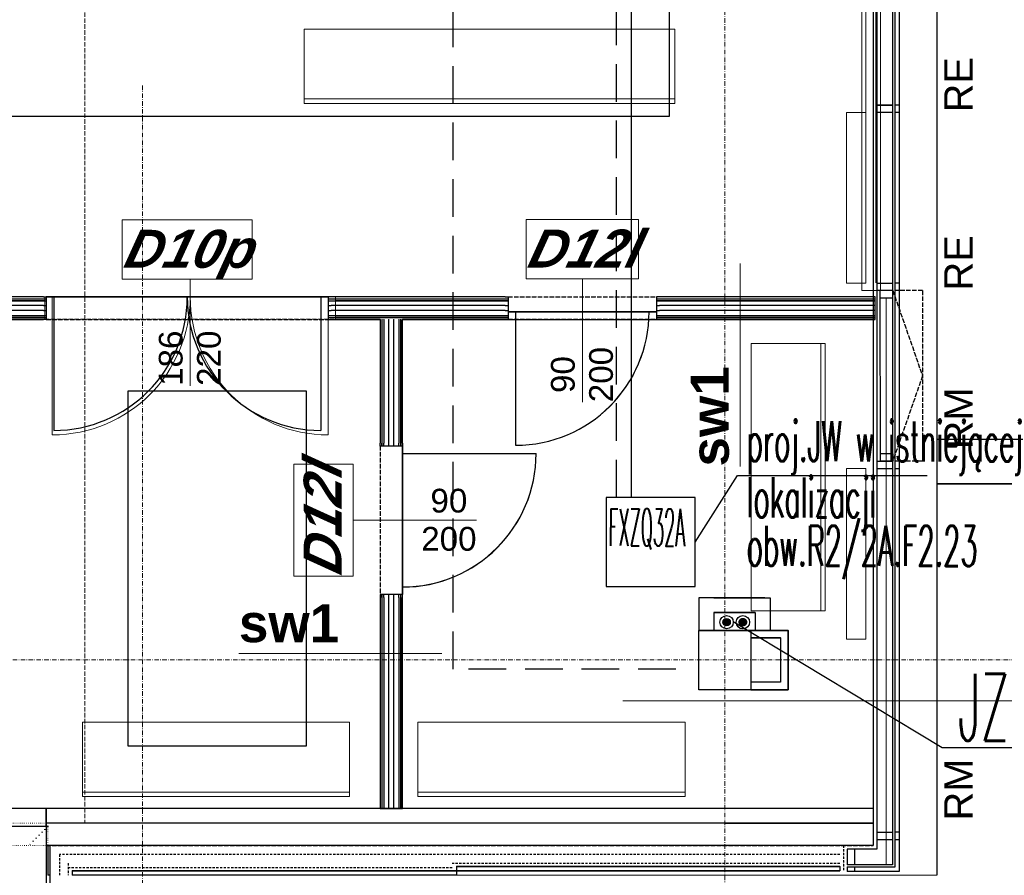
# Model space of a CAD drawing. Header units: millimetres. Extents: x -8642 to 28269, y -6609 to 3701.
# Tile 88 of 256: x 965 to 1628, y -3620 to -3043. Entities that reach past the tile are written whole.
import ezdxf
from ezdxf.enums import TextEntityAlignment as Align

# ---------------------------------------------------------------- set-up
doc = ezdxf.new("R2010")
doc.units = ezdxf.units.MM
doc.header["$LTSCALE"] = 1000
doc.header["$MEASUREMENT"] = 0
for name, pattern in [('DASHED', [19.05, 12.7, -6.35]), ('rzut 1 pietra$0$ArchiTECH.PC 1. Line Type', [0.004, 0.003, -0.001]), ('rzut 1 pietra$0$ArchiTECH.PC 2. Line Type', [0.0025, 0.0015, -0.001]), ('rzut 1 pietra$0$ArchiTECH.PC 3. Line Type', [0.0013, 0.0003, -0.001]), ('rzut 1 pietra$0$ArchiTECH.PC 4. Line Type', [0.0028, 0.0003, -0.0025]), ('rzut 1 pietra$0$ArchiTECH.PC 5. Line Type', [0.0053, 0.003, -0.001, 0.0003, -0.001]), ('rzut 1 pietra$0$ArchiTECH.PC Solid Line Type', [0]), ('SUFIT_1 PIETRO$0$ArchiTECH.PC 1. Line Type', [0.004, 0.003, -0.001]), ('SUFIT_1 PIETRO$0$ArchiTECH.PC 2. Line Type', [0.0025, 0.0015, -0.001]), ('SUFIT_1 PIETRO$0$ArchiTECH.PC Solid Line Type', [0])]:
    doc.linetypes.add(name, pattern=pattern)
doc.layers.get('0').update_dxf_attribs({"lineweight": 25})
for name, color, linetype, lineweight in [('_Etap_4_klimatyzator_w starej_lokalizacji', 4, 'Continuous', 30), ('_Etap_4_opis', 7, 'Continuous', 30), ('_Numer_jednostki', 11, 'Continuous', 30), ('IS_ARCH', 254, 'Continuous', 18), ('IS_FREON_GAZ', 254, 'DASHED', 30), ('IS_HC_FREON_CIECZ', 254, 'Continuous', 30)]:
    doc.layers.add(name, color=color, linetype=linetype, lineweight=lineweight)
for name, color, linetype in [('IS_HC_IZOLACJA', 254, 'Continuous'), ('IS_UWAGI', 254, 'Continuous'), ('IS_WK_KAN_SKROPLINY', 254, 'DASHED'), ('SUFIT_1 PIETRO$0$ELEM KONSTRUKCJI - inwent', 254, 'Continuous'), ('SUFIT_1 PIETRO$0$INWENTARYZACJA', 254, 'Continuous'), ('SUFIT_1 PIETRO$0$Kalka 1', 254, 'Continuous'), ('SUFIT_1 PIETRO$0$sciany projektowane', 254, 'Continuous'), ('SUFIT_1 PIETRO$0$TYP SUFITÓW_NOWYCH', 254, 'Continuous')]:
    doc.layers.add(name, color=color, linetype=linetype)
doc.styles.add('romans1', font='simplex.shx', dxfattribs={"width": 0.8})
doc.styles.add('rzut 1 pietra$0$ArchiTECHStyle1', font='arial.ttf', dxfattribs={"height": 0.16})
doc.styles.add('rzut 1 pietra$0$ArchiTECHStyle3', font='arialbd.ttf', dxfattribs={"height": 0.192})
doc.styles.add('rzut 1 pietra$0$ArchiTECHStyle4', font='arialbi.ttf', dxfattribs={"oblique": 15, "height": 0.256})

# ---------------------------------------------------------------- blocks, each defined once
blk = doc.blocks.new('jw_FXZQ32A')
blk.add_lwpolyline([(0, 0), (60, 0), (60, 60), (0, 60)], close=True)
at = {"color": 7, "style": 'romans1', "width": 0.35}
blk.add_text('FXZQ32A', height=25, rotation=359.91893, dxfattribs=at).set_placement((1.49, 27.37))

msp = doc.modelspace()

# ---------------------------------------------------------------- hatches: boundary and pattern name
at = {"layer": 'IS_FREON_GAZ', "ltscale": 5}
msp.add_hatch(color=256, dxfattribs=at).paths.add_polyline_path([(1454.65, -3449.41, 1), (1449.65, -3449.41, 1)])
at = {"layer": 'IS_HC_FREON_CIECZ', "ltscale": 0.02}
msp.add_hatch(color=256, dxfattribs=at).paths.add_polyline_path([(1443.7, -3449.39, 1), (1438.7, -3449.39, 1)])

# ---------------------------------------------------------------- linework, layer by layer
at = {"layer": '_Etap_4_opis'}
for p, q in [((1420.03, -3395.4), (1448.47, -3350.58)), ((1448.47, -3350.58), (1576.35, -3350.58))]:
    msp.add_line(p, q, dxfattribs=at)
at = {"layer": '_Numer_jednostki'}
msp.add_lwpolyline([(1694.05, -3533.97), (1586.5, -3533.97), (1445.61, -3449.14)], dxfattribs=at)
at = {"layer": 'IS_ARCH', "linetype": 'rzut 1 pietra$0$ArchiTECH.PC 5. Line Type'}
for p, q in [((1440, 773.48), (1440, -3818.88)), ((1047.47, -3087.83), (1047.16, -6167.36)), ((6151.81, -3474.83), (-3581.18, -3474.83))]:
    msp.add_line(p, q, dxfattribs=at)
at = {"layer": 'IS_ARCH', "linetype": 'rzut 1 pietra$0$ArchiTECH.PC Solid Line Type'}
for p, q in [((1540, -1262), (1540, -3574.83)), ((1542.5, -1704.5), (1542.5, -3602.33)), ((1553.03, -1709.5), (1553.03, -3612.87)), ((1554.51, -1709.5), (1554.51, -3614.34)), ((1557.5, -1709.5), (1557.5, -3617.34)), ((1582.82, -1709.54), (1582.82, -3619.87)), ((1532.3, -3225.92), (1532.3, -2985.92)), ((1544.8, -2985.92), (1544.8, -3225.92)), ((1540, -2989.66), (1540, -3584.83)), ((1535.09, -2993.14), (1535.09, -3220.74)), ((1541.78, -2993.14), (1541.78, -3220.74)), ((1156.39, -3099.81), (1156.39, -3049.81)), ((1156.39, -3049.81), (1406.39, -3049.81)), ((1406.39, -3049.81), (1406.39, -3099.81)), ((1406.39, -3096.81), (1156.39, -3096.81)), ((1406.39, -3099.81), (1156.39, -3099.81)), ((1542.5, -3100.91), (1542.5, -3105.91)), ((1542.5, -3100.91), (1553.03, -3100.91)), ((1553.03, -3100.91), (1553.03, -3105.91)), ((1557.5, -3100.91), (1554.51, -3100.91)), ((1554.51, -3100.91), (1554.51, -3105.91)), ((1557.5, -3100.91), (1557.5, -3105.91)), ((1535.04, -3105.91), (1522.04, -3105.91)), ((1522.04, -3105.91), (1522.04, -3220.91)), ((1535.04, -3105.91), (1522.04, -3105.91)), ((1522.04, -3105.91), (1522.04, -3220.91)), ((1535.04, -3105.91), (1522.04, -3105.91)), ((1522.04, -3105.91), (1522.04, -3220.91)), ((1535.04, -3105.91), (1522.04, -3105.91)), ((1522.04, -3105.91), (1522.04, -3220.91)), ((1535.04, -3220.91), (1535.04, -3105.91)), ((1535.04, -3220.91), (1535.04, -3105.91)), ((1535.04, -3220.91), (1535.04, -3105.91)), ((1535.04, -3220.91), (1535.04, -3105.91)), ((1553.03, -3105.91), (1542.5, -3105.91)), ((1557.5, -3105.91), (1554.51, -3105.91)), ((1033.89, -3218.31), (1033.89, -3178.31)), ((1033.89, -3178.31), (1121.47, -3178.31)), ((1121.47, -3178.31), (1121.47, -3218.31)), ((1306.15, -3218.15), (1306.15, -3178.15)), ((1306.15, -3178.15), (1381.79, -3178.15)), ((1381.79, -3178.15), (1381.79, -3218.15)), ((1450.35, -3207.8), (1450.35, -3344.55)), ((1121.47, -3218.31), (1033.89, -3218.31)), ((1079.68, -3218.21), (1079.68, -3290.21)), ((1381.79, -3218.15), (1306.15, -3218.15)), ((1343.97, -3218.05), (1343.97, -3301.21)), ((1522.04, -3220.91), (1535.04, -3220.91)), ((1522.04, -3220.91), (1535.04, -3220.91)), ((1522.04, -3220.91), (1535.04, -3220.91)), ((1522.04, -3220.91), (1535.04, -3220.91)), ((1542.5, -3220.91), (1542.5, -3225.91)), ((1542.5, -3220.91), (1553.03, -3220.91)), ((1553.03, -3220.91), (1553.03, -3225.91)), ((1557.5, -3220.91), (1554.51, -3220.91)), ((1554.51, -3220.91), (1554.51, -3225.91)), ((1557.5, -3220.91), (1557.5, -3225.91)), ((660.28, -3231.46), (979.68, -3231.46)), ((979.68, -3230.21), (737.45, -3230.21)), ((979.68, -3230.21), (981.68, -3230.21)), ((979.68, -3231.46), (981.68, -3231.46)), ((981.68, -3230.21), (981.68, -3231.46)), ((981.68, -3230.21), (1177.68, -3230.21)), ((1177.68, -3230.21), (981.68, -3230.21)), ((981.68, -3230.21), (1177.68, -3230.21)), ((981.68, -3231.46), (981.68, -3232.71)), ((986.68, -3230.21), (986.68, -3323.21)), ((1172.68, -3230.21), (1172.68, -3323.21)), ((1179.68, -3230.21), (1177.68, -3230.21)), ((1177.68, -3230.21), (1177.68, -3231.46)), ((1177.68, -3231.46), (1179.68, -3231.46)), ((1177.68, -3231.46), (1177.68, -3232.71)), ((1257.27, -3230.21), (1179.68, -3230.21)), ((1179.68, -3231.46), (1257.27, -3231.46)), ((1291.97, -3230.21), (1257.27, -3230.21)), ((1257.27, -3231.46), (1291.97, -3231.46)), ((1291.97, -3230.21), (1293.97, -3230.21)), ((1291.97, -3231.46), (1293.97, -3231.46)), ((1293.97, -3230.21), (1293.97, -3231.46)), ((1293.97, -3231.46), (1293.97, -3232.71)), ((1395.97, -3230.21), (1393.97, -3230.21)), ((1393.97, -3230.21), (1393.97, -3231.46)), ((1393.97, -3231.46), (1395.97, -3231.46)), ((1393.97, -3231.46), (1393.97, -3232.71)), ((1541.42, -3230.21), (1395.97, -3230.21)), ((1395.97, -3231.46), (1541.42, -3231.46)), ((1544.8, -3225.92), (1532.3, -3225.92)), ((1541.42, -3245.21), (1541.42, -3230.21)), ((1553.03, -3225.91), (1542.5, -3225.91)), ((1553.03, -3225.91), (1544.5, -3225.93)), ((1544.5, -3225.93), (1544.6, -3340.93)), ((1544.5, -3225.93), (1544.5, -3230.93)), ((1553.04, -3230.91), (1544.5, -3230.93)), ((1548.77, -3230.92), (1548.77, -3612.87)), ((1553.03, -3225.91), (1553.04, -3230.91)), ((1557.5, -3225.91), (1554.51, -3225.91)), ((660.28, -3232.71), (979.68, -3232.71)), ((979.68, -3236.05), (660.28, -3236.05)), ((979.68, -3232.71), (981.68, -3232.71)), ((979.68, -3236.05), (981.68, -3236.05)), ((981.68, -3232.71), (981.68, -3235.21)), ((981.68, -3235.21), (981.68, -3242.71)), ((1177.68, -3232.71), (1179.68, -3232.71)), ((1177.68, -3232.71), (1177.68, -3235.21)), ((1177.68, -3235.21), (1177.68, -3242.71)), ((1177.68, -3236.05), (1179.68, -3236.05)), ((1179.68, -3232.71), (1257.27, -3232.71)), ((1257.27, -3236.05), (1179.68, -3236.05)), ((1257.27, -3232.71), (1291.97, -3232.71)), ((1291.97, -3236.05), (1257.27, -3236.05)), ((1291.97, -3232.71), (1293.97, -3232.71)), ((1291.97, -3236.05), (1293.97, -3236.05)), ((1293.97, -3232.71), (1293.97, -3240.21)), ((1393.97, -3232.71), (1395.97, -3232.71)), ((1393.97, -3232.71), (1393.97, -3240.21)), ((1393.97, -3236.05), (1395.97, -3236.05)), ((1395.97, -3232.71), (1541.42, -3232.71)), ((1541.42, -3236.05), (1395.97, -3236.05)), ((979.68, -3239.38), (660.28, -3239.38)), ((660.28, -3242.71), (979.68, -3242.71)), ((660.28, -3243.96), (979.68, -3243.96)), ((979.68, -3239.38), (981.68, -3239.38)), ((979.68, -3242.71), (981.68, -3242.71)), ((979.68, -3243.96), (981.68, -3243.96)), ((981.68, -3242.71), (981.68, -3243.96)), ((981.68, -3243.96), (981.68, -3245.21)), ((1177.68, -3239.38), (1179.68, -3239.38)), ((1177.68, -3242.71), (1179.68, -3242.71)), ((1177.68, -3242.71), (1177.68, -3243.96)), ((1177.68, -3243.96), (1179.68, -3243.96)), ((1177.68, -3243.96), (1177.68, -3245.21)), ((1257.27, -3239.38), (1179.68, -3239.38)), ((1179.68, -3242.71), (1257.27, -3242.71)), ((1179.68, -3243.96), (1257.27, -3243.96)), ((1291.97, -3239.38), (1257.27, -3239.38)), ((1257.27, -3242.71), (1291.97, -3242.71)), ((1257.27, -3243.96), (1291.97, -3243.96)), ((1291.97, -3239.38), (1293.97, -3239.38)), ((1291.97, -3242.71), (1293.97, -3242.71)), ((1291.97, -3243.96), (1293.97, -3243.96)), ((1293.97, -3240.21), (1293.97, -3242.71)), ((1293.97, -3240.21), (1393.97, -3240.21)), ((1393.97, -3240.21), (1293.97, -3240.21)), ((1293.97, -3240.21), (1393.97, -3240.21)), ((1293.97, -3242.71), (1293.97, -3243.96)), ((1293.97, -3243.96), (1293.97, -3245.21)), ((1298.97, -3240.21), (1298.97, -3330.21)), ((1393.97, -3239.38), (1395.97, -3239.38)), ((1393.97, -3240.21), (1393.97, -3242.71)), ((1393.97, -3242.71), (1395.97, -3242.71)), ((1393.97, -3242.71), (1393.97, -3243.96)), ((1393.97, -3243.96), (1395.97, -3243.96)), ((1393.97, -3243.96), (1393.97, -3245.21)), ((1541.42, -3239.38), (1395.97, -3239.38)), ((1395.97, -3242.71), (1541.42, -3242.71)), ((1395.97, -3243.96), (1541.42, -3243.96)), ((660.28, -3245.21), (979.68, -3245.21)), ((981.68, -3245.21), (979.68, -3245.21)), ((1177.68, -3245.21), (1179.68, -3245.21)), ((1179.68, -3245.21), (1207.71, -3245.21)), ((1207.71, -3245.21), (1207.71, -3328.67)), ((1208.96, -3245.21), (1208.96, -3328.67)), ((1210.21, -3245.21), (1210.21, -3328.67)), ((1213.54, -3328.67), (1213.54, -3245.21)), ((1216.87, -3328.67), (1216.87, -3245.21)), ((1220.21, -3245.21), (1220.21, -3328.67)), ((1221.46, -3245.21), (1221.46, -3328.67)), ((1222.71, -3328.67), (1222.71, -3245.21)), ((1222.71, -3245.21), (1257.27, -3245.21)), ((1257.27, -3245.21), (1291.97, -3245.21)), ((1293.97, -3245.21), (1291.97, -3245.21)), ((1291.97, -3245.21), (1293.97, -3245.21)), ((1393.97, -3245.21), (1395.97, -3245.21)), ((1393.97, -3245.21), (1395.97, -3245.21)), ((1395.97, -3245.21), (1541.42, -3245.21)), ((1507.71, -3261.7), (1457.71, -3261.7)), ((1457.71, -3261.7), (1457.71, -3441.7)), ((1504.71, -3441.7), (1504.71, -3261.7)), ((1507.71, -3441.7), (1507.71, -3261.7)), ((1207.71, -3330.67), (1207.71, -3328.67)), ((1208.96, -3330.67), (1207.71, -3330.67)), ((1208.96, -3330.67), (1208.96, -3328.67)), ((1210.21, -3330.67), (1208.96, -3330.67)), ((1210.21, -3330.67), (1210.21, -3328.67)), ((1217.71, -3330.67), (1210.21, -3330.67)), ((1213.54, -3330.67), (1213.54, -3328.67)), ((1216.87, -3330.67), (1216.87, -3328.67)), ((1220.21, -3330.67), (1217.71, -3330.67)), ((1220.21, -3330.67), (1220.21, -3328.67)), ((1221.46, -3330.67), (1220.21, -3330.67)), ((1221.46, -3330.67), (1221.46, -3328.67)), ((1222.71, -3330.67), (1221.46, -3330.67)), ((1222.71, -3328.67), (1222.71, -3330.67)), ((1222.71, -3330.67), (1222.71, -3430.67)), ((1222.71, -3430.67), (1222.71, -3330.67)), ((1222.71, -3330.67), (1222.71, -3430.67)), ((1582.82, -3326.02), (3249.06, -3326.18)), ((1222.71, -3335.67), (1312.71, -3335.67)), ((1553.13, -3335.9), (1544.6, -3335.92)), ((1544.6, -3335.92), (1544.6, -3340.92)), ((1553.13, -3335.9), (1553.13, -3340.9)), ((1149.4, -3418.5), (1149.4, -3342.85)), ((1149.4, -3342.85), (1189.4, -3342.85)), ((1189.4, -3342.85), (1189.4, -3418.5)), ((1542.5, -3340.91), (1542.5, -3345.91)), ((1542.5, -3340.91), (1553.03, -3340.91)), ((1553.13, -3340.9), (1544.6, -3340.92)), ((1553.03, -3340.91), (1553.03, -3345.91)), ((1557.5, -3340.91), (1554.51, -3340.91)), ((1554.51, -3340.91), (1554.51, -3345.91)), ((1557.5, -3340.91), (1557.5, -3345.91)), ((1535.04, -3345.91), (1522.04, -3345.91)), ((1522.04, -3345.91), (1522.04, -3460.91)), ((1535.04, -3345.91), (1522.04, -3345.91)), ((1522.04, -3345.91), (1522.04, -3460.91)), ((1535.04, -3460.91), (1535.04, -3345.91)), ((1535.04, -3460.91), (1535.04, -3345.91)), ((1553.03, -3345.91), (1542.5, -3345.91)), ((1557.5, -3345.91), (1554.51, -3345.91)), ((1582.82, -3356.02), (3259.14, -3356.18)), ((1189.3, -3380.67), (1272.71, -3380.67)), ((1189.4, -3418.5), (1149.4, -3418.5)), ((1208.96, -3430.67), (1207.71, -3430.67)), ((1207.71, -3430.67), (1207.71, -3432.67)), ((1210.21, -3430.67), (1208.96, -3430.67)), ((1208.96, -3432.67), (1208.96, -3430.67)), ((1217.71, -3430.67), (1210.21, -3430.67)), ((1210.21, -3432.67), (1210.21, -3430.67)), ((1213.54, -3432.67), (1213.54, -3430.67)), ((1216.87, -3432.67), (1216.87, -3430.67)), ((1220.21, -3430.67), (1217.71, -3430.67)), ((1221.46, -3430.67), (1220.21, -3430.67)), ((1220.21, -3432.67), (1220.21, -3430.67)), ((1222.71, -3430.67), (1221.46, -3430.67)), ((1221.46, -3432.67), (1221.46, -3430.67)), ((1222.71, -3432.67), (1222.71, -3430.67)), ((1207.71, -3432.67), (1207.71, -3574.83)), ((1208.96, -3432.67), (1208.96, -3574.83)), ((1210.21, -3432.67), (1210.21, -3574.83)), ((1213.54, -3574.83), (1213.54, -3432.67)), ((1216.87, -3574.83), (1216.87, -3432.67)), ((1220.21, -3432.67), (1220.21, -3574.83)), ((1221.46, -3432.67), (1221.46, -3574.83)), ((1222.71, -3574.83), (1222.71, -3432.67)), ((1457.71, -3441.7), (1507.71, -3441.7)), ((1422.48, -3454.85), (1457.53, -3454.85)), ((1422.48, -3494.82), (1422.48, -3454.85)), ((1457.53, -3454.85), (1457.53, -3494.82)), ((1457.58, -3454.83), (1457.58, -3459.83)), ((1482.58, -3454.83), (1457.58, -3454.83)), ((1482.58, -3494.83), (1482.58, -3454.83)), ((1457.58, -3459.83), (1477.58, -3459.83)), ((1477.58, -3459.83), (1477.58, -3489.83)), ((1522.04, -3460.91), (1535.04, -3460.91)), ((1522.04, -3460.91), (1535.04, -3460.91)), ((1249.22, -3470.58), (1112.47, -3470.58)), ((1477.58, -3489.83), (1457.58, -3489.83)), ((1457.58, -3489.83), (1457.58, -3494.83)), ((1457.53, -3494.82), (1422.48, -3494.82)), ((1457.58, -3494.83), (1482.58, -3494.83)), ((1647.02, -3502.39), (1371.2, -3502.39)), ((1187.02, -3516.85), (1007.02, -3516.85)), ((1007.02, -3516.85), (1007.02, -3566.85)), ((1187.02, -3566.85), (1187.02, -3516.85)), ((1413.17, -3516.85), (1233.17, -3516.85)), ((1233.17, -3516.85), (1233.17, -3566.85)), ((1413.17, -3566.85), (1413.17, -3516.85)), ((1007.02, -3563.85), (1187.02, -3563.85)), ((1007.02, -3566.85), (1187.02, -3566.85)), ((1233.17, -3563.85), (1413.17, -3563.85)), ((1233.17, -3566.85), (1413.17, -3566.85)), ((982.5, -3574.83), (952.5, -3574.83)), ((982.5, -3586.83), (982.5, -3574.83)), ((982.5, -3574.83), (982.5, -4013.84)), ((1540, -3574.83), (982.5, -3574.83)), ((1207.71, -3574.83), (1222.71, -3574.83)), ((952.5, -3586.83), (982.5, -3586.83)), ((1540, -3584.83), (982.5, -3584.83)), ((1440, -3584.65), (995, -3584.83)), ((1440, -3584.65), (1540, -3584.83)), ((1540, -3584.83), (1540, -3599.83)), ((1542.5, -3590.91), (1542.5, -3595.9)), ((1542.5, -3590.91), (1553.03, -3590.91)), ((1553.03, -3595.9), (1542.5, -3595.9)), ((1553.03, -3590.91), (1553.03, -3595.9)), ((1557.5, -3590.91), (1554.51, -3590.91)), ((1554.51, -3590.91), (1554.51, -3595.9)), ((1557.5, -3595.9), (1554.51, -3595.9)), ((1557.5, -3590.91), (1557.5, -3595.9)), ((1540, -3599.83), (982.5, -3599.83)), ((983.75, -3599.84), (983.75, -3619.83)), ((985, -3599.84), (983.75, -3599.84)), ((985, -3599.83), (985, -3992.45)), ((985, -3599.84), (985, -3619.83)), ((1527.5, -3602.33), (1522.5, -3602.33)), ((1522.5, -3602.33), (1522.5, -3612.87)), ((1542.5, -3602.33), (1527.5, -3602.33)), ((1527.5, -3602.33), (1527.5, -3612.87)), ((1259.25, -3613.83), (1517.5, -3613.83)), ((1259.25, -3613.83), (1259.25, -3619.83)), ((1517.5, -3613.83), (1517.5, -3616.83)), ((1527.5, -3612.87), (1522.5, -3612.87)), ((1522.5, -3614.34), (1522.5, -3617.34)), ((1527.5, -3614.34), (1522.5, -3614.34)), ((1553.03, -3612.87), (1527.5, -3612.87)), ((1554.51, -3614.34), (1527.5, -3614.34)), ((1527.5, -3614.34), (1527.5, -3617.34)), ((985, -3619.83), (983.75, -3619.83)), ((1000, -3616.83), (1000, -3619.83)), ((1000, -3616.83), (1259.25, -3616.83)), ((1259.25, -3619.83), (1000, -3619.83)), ((1258.57, -3619.87), (1582.82, -3619.87)), ((1259.25, -3616.83), (1517.5, -3616.83)), ((1527.5, -3617.34), (1522.5, -3617.34)), ((1557.5, -3617.34), (1527.5, -3617.34))]:
    msp.add_line(p, q, dxfattribs=at)
at = {"layer": 'IS_ARCH', "linetype": 'rzut 1 pietra$0$ArchiTECH.PC 1. Line Type'}
for p, q in [((1540, -1262), (1540, -3599.84)), ((1008.63, -1742.56), (1008.63, -3584.83)), ((981.68, -3230.21), (1177.68, -3230.21)), ((1293.97, -3230.21), (1393.97, -3230.21)), ((1553.24, -3225.9), (1573.24, -3283.4)), ((1573.24, -3225.9), (1553.24, -3225.9)), ((1573.24, -3225.9), (1573.24, -3340.9)), ((981.68, -3245.21), (1177.68, -3245.21)), ((1293.97, -3245.21), (1393.97, -3245.21)), ((1573.24, -3283.4), (1553.13, -3340.9)), ((1207.71, -3330.67), (1207.71, -3430.67)), ((1222.71, -3330.67), (1222.71, -3430.67)), ((1573.24, -3340.9), (1553.13, -3340.9)), ((982.51, -3599.84), (1540, -3599.84)), ((982.51, -3599.84), (982.51, -4004.38))]:
    msp.add_line(p, q, dxfattribs=at)
at = {"layer": 'IS_ARCH', "linetype": 'rzut 1 pietra$0$ArchiTECH.PC 3. Line Type'}
for p, q in [((731.39, -3584.83), (983.75, -3584.83)), ((983.75, -3584.83), (983.75, -3599.84)), ((983.75, -3599.84), (731.39, -3599.84))]:
    msp.add_line(p, q, dxfattribs=at)
at = {"layer": 'IS_ARCH', "linetype": 'rzut 1 pietra$0$ArchiTECH.PC 4. Line Type'}
msp.add_line((983.75, -3587.03), (970.94, -3599.84), dxfattribs=at)
at = {"layer": 'IS_ARCH', "linetype": 'rzut 1 pietra$0$ArchiTECH.PC 2. Line Type'}
for p, q in [((1520, -3599.84), (1520, -3616.83)), ((1517.5, -3605.83), (991.54, -3605.83)), ((991.54, -3605.83), (991.54, -3619.83)), ((997.5, -3611.83), (997.5, -3619.83)), ((1256.25, -3614.83), (997.5, -3614.83)), ((1517.5, -3611.83), (1256.25, -3611.83))]:
    msp.add_line(p, q, dxfattribs=at)
at = {"layer": 'IS_ARCH', "linetype": 'rzut 1 pietra$0$ArchiTECH.PC Solid Line Type'}
for centre, radius, start, end in [((986.68, -3230.21), 93, 270, 0), ((1172.68, -3230.21), 93, 180, 270), ((1298.97, -3240.21), 90, 270, 0), ((1222.71, -3335.67), 90, 270, 0)]:
    msp.add_arc(centre, radius, start, end, dxfattribs=at)
at = {"layer": 'IS_FREON_GAZ', "ltscale": 0.002}
msp.add_lwpolyline([(1366.98, -3365.4), (1366.98, -1651), (1300, -1651)], dxfattribs=at)
at = {"layer": 'IS_FREON_GAZ', "ltscale": 5}
msp.add_circle((1452.15, -3449.41), 2.5, dxfattribs=at)
at = {"layer": 'IS_HC_FREON_CIECZ', "ltscale": 0.002}
msp.add_lwpolyline([(1376.98, -3365.4), (1376.98, -1641), (1300, -1641)], dxfattribs=at)
at = {"layer": 'IS_HC_FREON_CIECZ', "ltscale": 0.02}
msp.add_circle((1441.2, -3449.39), 2.5, dxfattribs=at)
at = {"layer": 'IS_HC_IZOLACJA'}
for centre in [(1441.2, -3449.39), (1452.15, -3449.41)]:
    msp.add_circle(centre, 4.5, dxfattribs=at)
at = {"layer": 'IS_UWAGI'}
for points in [[(1466.92, -3433), (1422.51, -3432.93), (1422.48, -3454.93)], [(1432.51, -3432.95), (1470.51, -3433), (1470.48, -3455)], [(1460.5, -3442.99), (1432.5, -3442.95), (1432.48, -3454.95)], [(1432.5, -3442.95), (1460.5, -3442.99), (1460.48, -3454.99)]]:
    msp.add_lwpolyline(points, dxfattribs=at)
at = {"layer": 'IS_WK_KAN_SKROPLINY', "lineweight": 30, "ltscale": 0.002}
msp.add_lwpolyline([(1406.98, -3481.09), (1256.98, -3481.09), (1256.98, -2569.43)], dxfattribs=at)
at = {"layer": 'SUFIT_1 PIETRO$0$ELEM KONSTRUKCJI - inwent', "linetype": 'SUFIT_1 PIETRO$0$ArchiTECH.PC Solid Line Type'}
for p, q in [((1422.48, -3454.93), (1457.53, -3454.93)), ((1422.48, -3494.9), (1422.48, -3454.93)), ((1457.53, -3454.93), (1457.53, -3494.9)), ((1457.53, -3494.9), (1422.48, -3494.9))]:
    msp.add_line(p, q, dxfattribs=at)
at = {"layer": 'SUFIT_1 PIETRO$0$INWENTARYZACJA', "linetype": 'SUFIT_1 PIETRO$0$ArchiTECH.PC Solid Line Type'}
for p, q in [((1457.58, -3454.92), (1457.58, -3459.92)), ((1482.58, -3454.92), (1457.58, -3454.92)), ((1482.58, -3494.92), (1482.58, -3454.92)), ((1457.58, -3459.92), (1477.58, -3459.92)), ((1477.58, -3459.92), (1477.58, -3489.92)), ((1477.58, -3489.92), (1457.58, -3489.92)), ((1457.58, -3489.92), (1457.58, -3494.92)), ((1457.58, -3494.92), (1482.58, -3494.92))]:
    msp.add_line(p, q, dxfattribs=at)
at = {"layer": 'SUFIT_1 PIETRO$0$Kalka 1', "linetype": 'SUFIT_1 PIETRO$0$ArchiTECH.PC 1. Line Type'}
for p, q in [((1540, -1262.08), (1540, -3599.93)), ((1573.24, -3225.98), (1553.24, -3225.98)), ((1553.24, -3225.98), (1573.24, -3283.48)), ((1573.24, -3225.98), (1573.24, -3340.98)), ((1573.24, -3283.48), (1553.13, -3340.98)), ((1573.24, -3340.98), (1553.13, -3340.98)), ((982.51, -3599.92), (982.51, -4004.46)), ((982.51, -3599.92), (1540, -3599.93))]:
    msp.add_line(p, q, dxfattribs=at)
at = {"layer": 'SUFIT_1 PIETRO$0$Kalka 1', "linetype": 'SUFIT_1 PIETRO$0$ArchiTECH.PC Solid Line Type'}
for p, q in [((1540, -1262.08), (1540, -3574.92)), ((1542.5, -1704.58), (1542.5, -3602.42)), ((1553.03, -1709.58), (1553.03, -3612.95)), ((1554.51, -1709.58), (1554.51, -3614.43)), ((1557.5, -1709.58), (1557.5, -3617.42)), ((1582.82, -1709.62), (1582.82, -3619.96)), ((1540, -2989.74), (1540, -3584.92)), ((1542.5, -3100.99), (1553.03, -3100.99)), ((1542.5, -3100.99), (1542.5, -3105.99)), ((1553.03, -3100.99), (1553.03, -3105.99)), ((1554.51, -3100.99), (1554.51, -3105.99)), ((1557.5, -3100.99), (1554.51, -3100.99)), ((1557.5, -3100.99), (1557.5, -3105.99)), ((1553.03, -3105.99), (1542.5, -3105.99)), ((1557.5, -3105.99), (1554.51, -3105.99)), ((1542.5, -3220.99), (1553.03, -3220.99)), ((1542.5, -3220.99), (1542.5, -3225.99)), ((1553.03, -3220.99), (1553.03, -3225.99)), ((1554.51, -3220.99), (1554.51, -3225.99)), ((1557.5, -3220.99), (1554.51, -3220.99)), ((1557.5, -3220.99), (1557.5, -3225.99)), ((1553.03, -3225.99), (1542.5, -3225.99)), ((1553.03, -3225.99), (1544.5, -3226.01)), ((1544.5, -3226.01), (1544.5, -3231.01)), ((1544.5, -3226.01), (1544.6, -3341.01)), ((1553.04, -3230.99), (1544.5, -3231.01)), ((1553.03, -3225.99), (1553.04, -3230.99)), ((1557.5, -3225.99), (1554.51, -3225.99)), ((1582.82, -3326.11), (3249.06, -3326.27)), ((1553.13, -3335.98), (1544.6, -3336)), ((1544.6, -3336), (1544.6, -3341)), ((1553.13, -3335.98), (1553.13, -3340.98)), ((1542.5, -3340.99), (1553.03, -3340.99)), ((1542.5, -3340.99), (1542.5, -3345.99)), ((1553.13, -3340.98), (1544.6, -3341)), ((1553.03, -3340.99), (1553.03, -3345.99)), ((1554.51, -3340.99), (1554.51, -3345.99)), ((1557.5, -3340.99), (1554.51, -3340.99)), ((1557.5, -3340.99), (1557.5, -3345.99)), ((1553.03, -3345.99), (1542.5, -3345.99)), ((1557.5, -3345.99), (1554.51, -3345.99)), ((1582.82, -3356.11), (3259.14, -3356.27)), ((1540, -3574.92), (982.5, -3574.92)), ((982.5, -3574.92), (982.5, -4013.92)), ((1540, -3584.92), (982.5, -3584.92)), ((1440, -3584.73), (995, -3584.92)), ((1440, -3584.73), (1540, -3584.92)), ((1540, -3584.92), (1540, -3599.92)), ((1542.5, -3590.99), (1553.03, -3590.99)), ((1542.5, -3590.99), (1542.5, -3595.99)), ((1553.03, -3595.99), (1542.5, -3595.99)), ((1553.03, -3590.99), (1553.03, -3595.99)), ((1554.51, -3590.99), (1554.51, -3595.99)), ((1557.5, -3590.99), (1554.51, -3590.99)), ((1557.5, -3595.99), (1554.51, -3595.99)), ((1557.5, -3590.99), (1557.5, -3595.99)), ((1540, -3599.92), (982.5, -3599.92)), ((985, -3599.92), (983.75, -3599.92)), ((983.75, -3599.92), (983.75, -3619.92)), ((985, -3599.92), (985, -3992.53)), ((985, -3599.92), (985, -3619.92)), ((1522.5, -3602.42), (1522.5, -3612.95)), ((1527.5, -3602.42), (1522.5, -3602.42)), ((1527.5, -3602.42), (1527.5, -3612.95)), ((1542.5, -3602.42), (1527.5, -3602.42)), ((1259.25, -3613.92), (1259.25, -3619.92)), ((1259.25, -3613.92), (1517.5, -3613.92)), ((1517.5, -3613.92), (1517.5, -3616.92)), ((1527.5, -3612.95), (1522.5, -3612.95)), ((1527.5, -3614.43), (1522.5, -3614.43)), ((1522.5, -3614.43), (1522.5, -3617.42)), ((1553.03, -3612.95), (1527.5, -3612.95)), ((1527.5, -3614.43), (1527.5, -3617.42)), ((1554.51, -3614.43), (1527.5, -3614.43)), ((985, -3619.92), (983.75, -3619.92)), ((1000, -3616.92), (1259.25, -3616.92)), ((1000, -3616.92), (1000, -3619.92)), ((1259.25, -3619.92), (1000, -3619.92)), ((1259.25, -3616.92), (1517.5, -3616.92)), ((1527.5, -3617.42), (1522.5, -3617.42)), ((1557.5, -3617.42), (1527.5, -3617.42))]:
    msp.add_line(p, q, dxfattribs=at)
at = {"layer": 'SUFIT_1 PIETRO$0$Kalka 1', "linetype": 'SUFIT_1 PIETRO$0$ArchiTECH.PC 2. Line Type'}
for p, q in [((1520, -3599.93), (1520, -3616.92)), ((991.54, -3605.92), (991.54, -3619.92)), ((1517.5, -3605.92), (991.54, -3605.92)), ((997.5, -3611.92), (997.5, -3619.92)), ((1256.25, -3614.92), (997.5, -3614.92)), ((1517.5, -3611.92), (1256.25, -3611.92))]:
    msp.add_line(p, q, dxfattribs=at)
at = {"layer": 'SUFIT_1 PIETRO$0$sciany projektowane', "linetype": 'SUFIT_1 PIETRO$0$ArchiTECH.PC Solid Line Type'}
for p, q in [((660.28, -3231.5), (980.68, -3231.5)), ((980.68, -3230.2), (737.45, -3230.2)), ((980.68, -3230.2), (982.68, -3230.2)), ((980.68, -3231.5), (982.68, -3231.5)), ((982.68, -3230.2), (982.68, -3231.5)), ((982.68, -3230.2), (1172.68, -3230.2)), ((1172.68, -3230.2), (982.68, -3230.2)), ((982.68, -3230.2), (1172.68, -3230.2)), ((982.68, -3231.5), (982.68, -3232.8)), ((987.68, -3230.2), (987.68, -3320.2)), ((1167.68, -3230.2), (1167.68, -3320.2)), ((1174.68, -3230.2), (1172.68, -3230.2)), ((1172.68, -3230.2), (1172.68, -3231.5)), ((1172.68, -3231.5), (1174.68, -3231.5)), ((1172.68, -3231.5), (1172.68, -3232.8)), ((1257.27, -3230.2), (1174.68, -3230.2)), ((1174.68, -3231.5), (1257.27, -3231.5)), ((1291.93, -3230.2), (1257.27, -3230.2)), ((1257.27, -3231.5), (1291.93, -3231.5)), ((1291.93, -3230.2), (1293.93, -3230.2)), ((1291.93, -3231.5), (1293.93, -3231.5)), ((1293.93, -3230.2), (1293.93, -3231.5)), ((1293.93, -3231.5), (1293.93, -3232.8)), ((1395.93, -3230.2), (1393.93, -3230.2)), ((1393.93, -3230.2), (1393.93, -3231.5)), ((1393.93, -3231.5), (1395.93, -3231.5)), ((1393.93, -3231.5), (1393.93, -3232.8)), ((1541.42, -3230.2), (1395.93, -3230.2)), ((1395.93, -3231.5), (1541.42, -3231.5)), ((1541.42, -3245.4), (1541.42, -3230.2)), ((660.28, -3232.8), (980.68, -3232.8)), ((980.68, -3236.13), (660.28, -3236.13)), ((980.68, -3232.8), (982.68, -3232.8)), ((980.68, -3236.13), (982.68, -3236.13)), ((982.68, -3232.8), (982.68, -3235.2)), ((982.68, -3235.2), (982.68, -3242.8)), ((1172.68, -3232.8), (1174.68, -3232.8)), ((1172.68, -3232.8), (1172.68, -3235.2)), ((1172.68, -3235.2), (1172.68, -3242.8)), ((1172.68, -3236.13), (1174.68, -3236.13)), ((1174.68, -3232.8), (1257.27, -3232.8)), ((1257.27, -3236.13), (1174.68, -3236.13)), ((1257.27, -3232.8), (1291.93, -3232.8)), ((1291.93, -3236.13), (1257.27, -3236.13)), ((1291.93, -3232.8), (1293.93, -3232.8)), ((1291.93, -3236.13), (1293.93, -3236.13)), ((1293.93, -3232.8), (1293.93, -3240.2)), ((1393.93, -3232.8), (1395.93, -3232.8)), ((1393.93, -3232.8), (1393.93, -3240.2)), ((1393.93, -3236.13), (1395.93, -3236.13)), ((1395.93, -3232.8), (1541.42, -3232.8)), ((1541.42, -3236.13), (1395.93, -3236.13)), ((980.68, -3239.46), (660.28, -3239.46)), ((660.28, -3242.8), (980.68, -3242.8)), ((660.28, -3244.1), (980.68, -3244.1)), ((980.68, -3239.46), (982.68, -3239.46)), ((980.68, -3242.8), (982.68, -3242.8)), ((980.68, -3244.1), (982.68, -3244.1)), ((982.68, -3242.8), (982.68, -3244.1)), ((982.68, -3244.1), (982.68, -3245.4)), ((1172.68, -3239.46), (1174.68, -3239.46)), ((1172.68, -3242.8), (1174.68, -3242.8)), ((1172.68, -3242.8), (1172.68, -3244.1)), ((1172.68, -3244.1), (1174.68, -3244.1)), ((1172.68, -3244.1), (1172.68, -3245.4)), ((1257.27, -3239.46), (1174.68, -3239.46)), ((1174.68, -3242.8), (1257.27, -3242.8)), ((1174.68, -3244.1), (1257.27, -3244.1)), ((1291.93, -3239.46), (1257.27, -3239.46)), ((1257.27, -3242.8), (1291.93, -3242.8)), ((1257.27, -3244.1), (1291.93, -3244.1)), ((1291.93, -3239.46), (1293.93, -3239.46)), ((1291.93, -3242.8), (1293.93, -3242.8)), ((1291.93, -3244.1), (1293.93, -3244.1)), ((1293.93, -3240.2), (1293.93, -3242.8)), ((1293.93, -3240.2), (1393.93, -3240.2)), ((1393.93, -3240.2), (1293.93, -3240.2)), ((1293.93, -3240.2), (1393.93, -3240.2)), ((1293.93, -3242.8), (1293.93, -3244.1)), ((1293.93, -3244.1), (1293.93, -3245.2)), ((1298.93, -3240.2), (1298.93, -3330.2)), ((1393.93, -3239.46), (1395.93, -3239.46)), ((1393.93, -3240.2), (1393.93, -3242.8)), ((1393.93, -3242.8), (1395.93, -3242.8)), ((1393.93, -3242.8), (1393.93, -3244.1)), ((1393.93, -3244.1), (1395.93, -3244.1)), ((1393.93, -3244.1), (1393.93, -3245.2)), ((1541.42, -3239.46), (1395.93, -3239.46)), ((1395.93, -3242.8), (1541.42, -3242.8)), ((1395.93, -3244.1), (1541.42, -3244.1)), ((660.28, -3245.4), (980.68, -3245.4)), ((982.68, -3245.4), (980.68, -3245.4)), ((1172.68, -3245.4), (1174.68, -3245.4)), ((1174.68, -3245.4), (1207.61, -3245.4)), ((1207.61, -3245.4), (1207.61, -3328.76)), ((1208.91, -3245.4), (1208.91, -3328.76)), ((1210.21, -3245.4), (1210.21, -3328.76)), ((1213.54, -3328.76), (1213.54, -3245.4)), ((1216.87, -3328.76), (1216.87, -3245.4)), ((1220.21, -3245.4), (1220.21, -3328.76)), ((1221.51, -3245.4), (1221.51, -3328.76)), ((1222.81, -3245.4), (1257.27, -3245.4)), ((1222.81, -3328.76), (1222.81, -3245.4)), ((1257.27, -3245.4), (1291.93, -3245.4)), ((1293.93, -3245.4), (1291.93, -3245.4)), ((1293.93, -3245.2), (1293.93, -3245.4)), ((1393.93, -3245.2), (1393.93, -3245.4)), ((1393.93, -3245.4), (1395.93, -3245.4)), ((1395.93, -3245.4), (1541.42, -3245.4)), ((1207.61, -3330.76), (1207.61, -3328.76)), ((1208.91, -3330.76), (1207.61, -3330.76)), ((1208.91, -3330.76), (1208.91, -3328.76)), ((1210.21, -3330.76), (1208.91, -3330.76)), ((1210.21, -3330.76), (1210.21, -3328.76)), ((1217.81, -3330.76), (1210.21, -3330.76)), ((1213.54, -3330.76), (1213.54, -3328.76)), ((1216.87, -3330.76), (1216.87, -3328.76)), ((1220.21, -3330.76), (1217.81, -3330.76)), ((1220.21, -3330.76), (1220.21, -3328.76)), ((1221.51, -3330.76), (1220.21, -3330.76)), ((1221.51, -3330.76), (1221.51, -3328.76)), ((1222.81, -3330.76), (1221.51, -3330.76)), ((1222.81, -3328.76), (1222.81, -3330.76)), ((1222.81, -3330.76), (1222.81, -3430.76)), ((1222.81, -3430.76), (1222.81, -3330.76)), ((1222.81, -3330.76), (1222.81, -3430.76)), ((1222.81, -3335.76), (1312.81, -3335.76)), ((1208.91, -3430.76), (1207.61, -3430.76)), ((1207.61, -3430.76), (1207.61, -3432.76)), ((1210.21, -3430.76), (1208.91, -3430.76)), ((1208.91, -3432.76), (1208.91, -3430.76)), ((1217.81, -3430.76), (1210.21, -3430.76)), ((1210.21, -3432.76), (1210.21, -3430.76)), ((1213.54, -3432.76), (1213.54, -3430.76)), ((1216.87, -3432.76), (1216.87, -3430.76)), ((1220.21, -3430.76), (1217.81, -3430.76)), ((1221.51, -3430.76), (1220.21, -3430.76)), ((1220.21, -3432.76), (1220.21, -3430.76)), ((1222.81, -3430.76), (1221.51, -3430.76)), ((1221.51, -3432.76), (1221.51, -3430.76)), ((1222.81, -3432.76), (1222.81, -3430.76)), ((1207.61, -3432.76), (1207.61, -3574.92)), ((1208.91, -3432.76), (1208.91, -3574.92)), ((1210.21, -3432.76), (1210.21, -3574.92)), ((1213.54, -3574.92), (1213.54, -3432.76)), ((1216.87, -3574.92), (1216.87, -3432.76)), ((1220.21, -3432.76), (1220.21, -3574.92)), ((1221.51, -3432.76), (1221.51, -3574.92)), ((1222.81, -3574.92), (1222.81, -3432.76)), ((982.5, -3574.92), (952.5, -3574.92)), ((982.5, -3586.92), (982.5, -3574.92)), ((1207.61, -3574.92), (1222.81, -3574.92)), ((952.5, -3586.92), (982.5, -3586.92))]:
    msp.add_line(p, q, dxfattribs=at)
at = {"layer": 'SUFIT_1 PIETRO$0$sciany projektowane', "linetype": 'SUFIT_1 PIETRO$0$ArchiTECH.PC 1. Line Type'}
for p, q in [((982.68, -3230.2), (1172.68, -3230.2)), ((1293.93, -3230.2), (1393.93, -3230.2)), ((982.68, -3245.4), (1172.68, -3245.4)), ((1293.93, -3245.4), (1393.93, -3245.4)), ((1207.61, -3330.76), (1207.61, -3430.76)), ((1222.81, -3330.76), (1222.81, -3430.76))]:
    msp.add_line(p, q, dxfattribs=at)
at = {"layer": 'SUFIT_1 PIETRO$0$sciany projektowane', "linetype": 'SUFIT_1 PIETRO$0$ArchiTECH.PC Solid Line Type'}
for centre, start, end in [((987.68, -3230.2), 270, 0), ((1167.68, -3230.2), 180, 270), ((1298.93, -3240.2), 270, 0), ((1222.81, -3335.76), 270, 0)]:
    msp.add_arc(centre, 90, start, end, dxfattribs=at)
at = {"layer": 'SUFIT_1 PIETRO$0$TYP SUFITÓW_NOWYCH', "linetype": 'SUFIT_1 PIETRO$0$ArchiTECH.PC Solid Line Type'}
for p, q in [((1402.43, -1849.43), (1402.43, -3108.61)), ((1402.43, -3108.61), (922.53, -3108.61)), ((1222.81, -3245.4), (1540.03, -3245.4)), ((1222.81, -3574.92), (1222.81, -3245.4)), ((1540.03, -3245.4), (1540.03, -3574.92)), ((1037.82, -3293.59), (1157.82, -3293.59)), ((1037.82, -3532.95), (1037.82, -3293.59)), ((1157.82, -3293.59), (1157.82, -3532.95)), ((1422.48, -3454.93), (1482.58, -3454.93)), ((1422.48, -3494.92), (1422.48, -3454.93)), ((1482.58, -3454.93), (1482.58, -3494.92)), ((1482.58, -3494.92), (1422.48, -3494.92)), ((1157.82, -3532.95), (1037.82, -3532.95)), ((1540.03, -3574.92), (1222.81, -3574.92))]:
    msp.add_line(p, q, dxfattribs=at)

# ---------------------------------------------------------------- block references
at = {"layer": '_Etap_4_klimatyzator_w starej_lokalizacji'}
msp.add_blockref('jw_FXZQ32A', (1360.03, -3425.4), dxfattribs=at)

# ---------------------------------------------------------------- texts
at = {"layer": '_Etap_4_opis', "style": 'romans1', "width": 0.5}
for s, p in [('proj.JW w istniejącej', (1454.69, -3340.92)), ('lokalizacji', (1454.69, -3378.75)), ('obw.R2/2A.F2.23', (1454.69, -3411.36))]:
    msp.add_text(s, height=27, rotation=359.91893, dxfattribs=at).set_placement(p)
at = {"layer": '_Numer_jednostki', "style": 'romans1', "width": 0.5}
msp.add_text('JZ.02', height=45, rotation=359.91893, dxfattribs=at).set_placement((1597.02, -3529.26))
at = {"layer": 'IS_ARCH'}
for s, height, style, p in [('RE', 19.2, 'rzut 1 pietra$0$ArchiTECHStyle1', (1612.82, -3105.91)), ('RE', 19.2, 'rzut 1 pietra$0$ArchiTECHStyle1', (1612.82, -3225.91)), ('186', 16, 'rzut 1 pietra$0$ArchiTECHStyle1', (1079.31, -3290.21)), ('220', 16, 'rzut 1 pietra$0$ArchiTECHStyle1', (1105.04, -3290.21)), ('200', 16, 'rzut 1 pietra$0$ArchiTECHStyle1', (1369.34, -3301.21)), ('90', 16, 'rzut 1 pietra$0$ArchiTECHStyle1', (1343.61, -3294.99)), ('sw1', 25.6, 'rzut 1 pietra$0$ArchiTECHStyle3', (1450.35, -3344.55)), ('RM', 19.2, 'rzut 1 pietra$0$ArchiTECHStyle1', (1612.82, -3333)), ('RM', 19.2, 'rzut 1 pietra$0$ArchiTECHStyle1', (1612.82, -3583.01))]:
    msp.add_text(s, height=height, rotation=90, dxfattribs=dict(at, style=style)).set_placement(p, align=Align.BOTTOM_LEFT)
at = {"layer": 'IS_ARCH', "style": 'rzut 1 pietra$0$ArchiTECHStyle4', "oblique": 15}
for s, p in [('D10p', (1033.89, -3218.31)), ('D12l', (1306.15, -3218.15))]:
    msp.add_text(s, height=25.6, dxfattribs=at).set_placement(p, align=Align.BOTTOM_LEFT)
msp.add_text('D12l', height=25.6, rotation=90, dxfattribs=at).set_placement((1189.4, -3418.5), align=Align.BOTTOM_LEFT)
at = {"layer": 'IS_ARCH'}
for s, height, style, p in [('90', 16, 'rzut 1 pietra$0$ArchiTECHStyle1', (1241.58, -3380.31)), ('200', 16, 'rzut 1 pietra$0$ArchiTECHStyle1', (1235.37, -3406.04)), ('sw1', 25.6, 'rzut 1 pietra$0$ArchiTECHStyle3', (1112.47, -3470.58))]:
    msp.add_text(s, height=height, dxfattribs=dict(at, style=style)).set_placement(p, align=Align.BOTTOM_LEFT)

doc.saveas('drawing.dxf')
